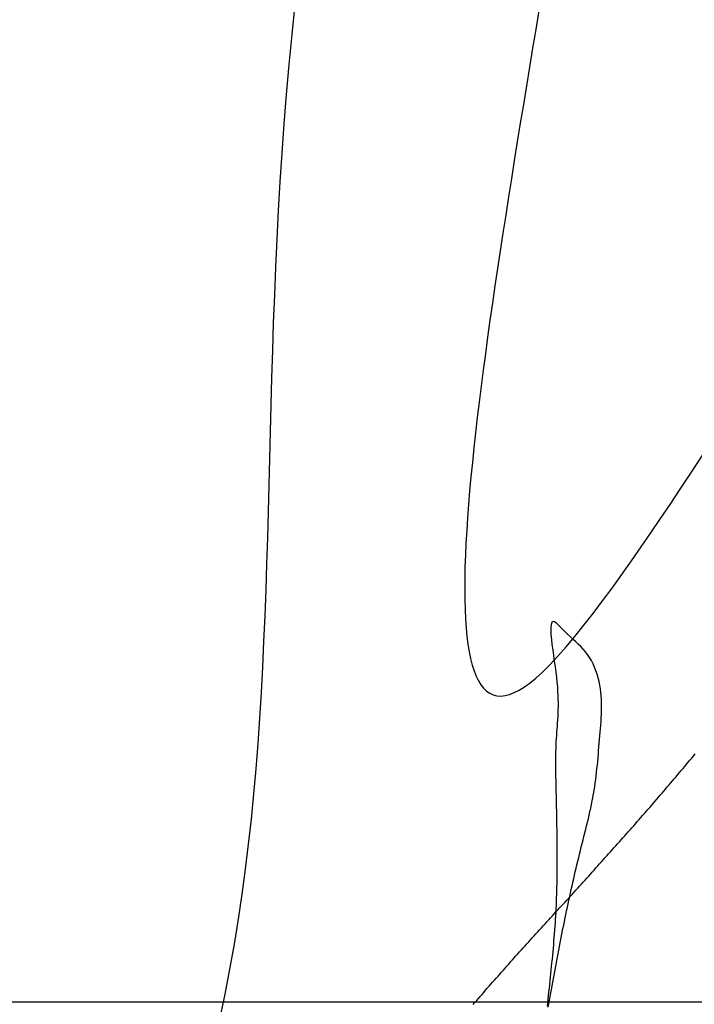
# Model space of a CAD drawing. Header units: millimetres. Extents: x 523431 to 527346, y -48565 to -47721.
# Tile 29 of 217: x 524186.85 to 524189.48, y -48544.76 to -48540.92. Entities that reach past the tile are written whole.
import ezdxf

# ---------------------------------------------------------------- set-up
doc = ezdxf.new("R2010")
doc.units = ezdxf.units.MM

# ---------------------------------------------------------------- blocks, each defined once
blk = doc.blocks.new('A$C0BD840A7')
at = {"color": 5, "start_tangent": (0.355599, 0.934638), "end_tangent": (0, -1)}
blk.add_spline([(4.6109, 9.5897), (3.9309, 10.3285), (3.4819, 9.5712), (2.3569, 2.7773), (1.0659, 1.7115), (-0.0007, 2.7212), (1.7395, 3.9553), (2.1043, 3.0016)], degree=3, dxfattribs=at)
at = {"color": 5, "start_tangent": (-0.346197, 0.938162)}
blk.add_spline([(4.2345, 8.3685), (4.2345, 5.7174), (5.168, 6.9938), (5.168, 5.9138), (5.168, 5.842), (5.1593, 5.842), (5.1712, 5.842)], degree=3, dxfattribs=at)

msp = doc.modelspace()

# ---------------------------------------------------------------- linework, layer by layer
at = {"color": 174}
for p, q in [((524188.922, -48543.2868), (524188.9218, -48543.3004)), ((524188.9234, -48543.2761), (524188.922, -48543.2868)), ((524188.9263, -48543.2689), (524188.9234, -48543.2761)), ((524188.9307, -48543.2656), (524188.9263, -48543.2689)), ((524188.9369, -48543.2666), (524188.9307, -48543.2656)), ((524188.945, -48543.2724), (524188.9369, -48543.2666)), ((524188.9549, -48543.2821), (524188.945, -48543.2724)), ((524188.9656, -48543.2935), (524188.9549, -48543.2821)), ((524188.9765, -48543.3045), (524188.9656, -48543.2935)), ((524188.9218, -48543.3004), (524188.9226, -48543.3165)), ((524188.9226, -48543.3165), (524188.9242, -48543.3348)), ((524188.9242, -48543.3348), (524188.9265, -48543.3546)), ((524188.9873, -48543.3149), (524188.9765, -48543.3045)), ((524188.9981, -48543.3249), (524188.9873, -48543.3149)), ((524189.0087, -48543.3345), (524188.9981, -48543.3249)), ((524189.019, -48543.3439), (524189.0087, -48543.3345)), ((524188.9265, -48543.3546), (524188.9293, -48543.3756)), ((524188.9293, -48543.3756), (524188.9324, -48543.3973)), ((524189.0291, -48543.3534), (524189.019, -48543.3439)), ((524189.0388, -48543.3629), (524189.0291, -48543.3534)), ((524189.0481, -48543.3728), (524189.0388, -48543.3629)), ((524189.0569, -48543.383), (524189.0481, -48543.3728)), ((524188.9324, -48543.3973), (524188.9356, -48543.4192)), ((524189.0652, -48543.3939), (524189.0569, -48543.383)), ((524189.0728, -48543.4054), (524189.0652, -48543.3939)), ((524189.0798, -48543.4175), (524189.0728, -48543.4054)), ((524188.9356, -48543.4192), (524188.9387, -48543.4409)), ((524188.9387, -48543.4409), (524188.9415, -48543.4619)), ((524189.0863, -48543.4301), (524189.0798, -48543.4175)), ((524189.0921, -48543.4431), (524189.0863, -48543.4301)), ((524189.0974, -48543.4566), (524189.0921, -48543.4431)), ((524188.9415, -48543.4619), (524188.9439, -48543.4819)), ((524188.9439, -48543.4819), (524188.9458, -48543.5009)), ((524189.1021, -48543.4703), (524189.0974, -48543.4566)), ((524189.1062, -48543.4842), (524189.1021, -48543.4703)), ((524189.1097, -48543.4983), (524189.1062, -48543.4842)), ((524188.9458, -48543.5009), (524188.9474, -48543.5188)), ((524188.9474, -48543.5188), (524188.9485, -48543.5358)), ((524189.1126, -48543.5124), (524189.1097, -48543.4983)), ((524189.115, -48543.5266), (524189.1126, -48543.5124)), ((524189.1169, -48543.5407), (524189.115, -48543.5266)), ((524188.9485, -48543.5358), (524188.9494, -48543.552)), ((524188.9494, -48543.552), (524188.9499, -48543.5674)), ((524188.9499, -48543.5674), (524188.9501, -48543.5821)), ((524189.1182, -48543.5549), (524189.1169, -48543.5407)), ((524189.1192, -48543.5691), (524189.1182, -48543.5549)), ((524188.9501, -48543.5962), (524188.9499, -48543.6097)), ((524188.9501, -48543.5821), (524188.9501, -48543.5962)), ((524189.1197, -48543.5832), (524189.1192, -48543.5691)), ((524189.1199, -48543.5974), (524189.1197, -48543.5832)), ((524189.1197, -48543.6115), (524189.1199, -48543.5974)), ((524188.9489, -48543.6355), (524188.9481, -48543.6479)), ((524188.9494, -48543.6228), (524188.9489, -48543.6355)), ((524188.9499, -48543.6097), (524188.9494, -48543.6228)), ((524189.1178, -48543.654), (524189.1186, -48543.6399)), ((524189.1186, -48543.6399), (524189.1193, -48543.6257)), ((524189.1193, -48543.6257), (524189.1197, -48543.6115)), ((524188.9465, -48543.6721), (524188.9455, -48543.6841)), ((524188.9473, -48543.6601), (524188.9465, -48543.6721)), ((524188.9481, -48543.6479), (524188.9473, -48543.6601)), ((524189.1144, -48543.6965), (524189.1156, -48543.6824)), ((524189.1156, -48543.6824), (524189.1168, -48543.6682)), ((524189.1168, -48543.6682), (524189.1178, -48543.654)), ((524188.9429, -48543.7202), (524188.9421, -48543.7325)), ((524188.9437, -48543.708), (524188.9429, -48543.7202)), ((524188.9446, -48543.696), (524188.9437, -48543.708)), ((524188.9455, -48543.6841), (524188.9446, -48543.696)), ((524189.1119, -48543.7249), (524189.1132, -48543.7107)), ((524189.1132, -48543.7107), (524189.1144, -48543.6965)), ((524188.941, -48543.7583), (524188.9406, -48543.7716)), ((524188.9415, -48543.7452), (524188.941, -48543.7583)), ((524188.9421, -48543.7325), (524188.9415, -48543.7452)), ((524189.1083, -48543.7673), (524189.1095, -48543.7532)), ((524189.1095, -48543.7532), (524189.1107, -48543.739)), ((524189.1107, -48543.739), (524189.1119, -48543.7249)), ((524188.9404, -48543.7853), (524188.9403, -48543.7992)), ((524188.9406, -48543.7716), (524188.9404, -48543.7853)), ((524189.1045, -48543.8097), (524189.1058, -48543.7956)), ((524189.1058, -48543.7956), (524189.1071, -48543.7815)), ((524189.1071, -48543.7815), (524189.1083, -48543.7673)), ((524189.4639, -48543.8049), (524189.4707, -48543.7968)), ((524189.4707, -48543.7968), (524189.4774, -48543.7888)), ((524189.4774, -48543.7888), (524189.4842, -48543.7807)), ((524188.9403, -48543.7992), (524188.9402, -48543.8133)), ((524188.9402, -48543.8133), (524188.9403, -48543.8276)), ((524188.9403, -48543.8276), (524188.9404, -48543.8421)), ((524189.1018, -48543.8379), (524189.1032, -48543.8238)), ((524189.1032, -48543.8238), (524189.1045, -48543.8097)), ((524189.4368, -48543.8371), (524189.4436, -48543.829)), ((524189.4436, -48543.829), (524189.4504, -48543.821)), ((524189.4504, -48543.821), (524189.4571, -48543.8129)), ((524189.4571, -48543.8129), (524189.4639, -48543.8049)), ((524188.9404, -48543.8421), (524188.9406, -48543.8567)), ((524188.9406, -48543.8567), (524188.9408, -48543.8713)), ((524188.9408, -48543.8713), (524188.941, -48543.886)), ((524189.0969, -48543.8801), (524189.0986, -48543.866)), ((524189.0986, -48543.866), (524189.1002, -48543.852)), ((524189.1002, -48543.852), (524189.1018, -48543.8379)), ((524189.4029, -48543.8772), (524189.4097, -48543.8692)), ((524189.4097, -48543.8692), (524189.4165, -48543.8612)), ((524189.4165, -48543.8612), (524189.4233, -48543.8531)), ((524189.4233, -48543.8531), (524189.4301, -48543.8451)), ((524189.4301, -48543.8451), (524189.4368, -48543.8371)), ((524188.941, -48543.886), (524188.9413, -48543.9008)), ((524188.9413, -48543.9008), (524188.9416, -48543.9155)), ((524189.0909, -48543.922), (524189.093, -48543.9081)), ((524189.093, -48543.9081), (524189.095, -48543.8941)), ((524189.095, -48543.8941), (524189.0969, -48543.8801)), ((524189.3688, -48543.9172), (524189.3756, -48543.9092)), ((524189.3756, -48543.9092), (524189.3825, -48543.9012)), ((524189.3825, -48543.9012), (524189.3893, -48543.8932)), ((524189.3893, -48543.8932), (524189.3961, -48543.8852)), ((524189.3961, -48543.8852), (524189.4029, -48543.8772)), ((524188.9416, -48543.9155), (524188.942, -48543.9301)), ((524188.942, -48543.9301), (524188.9423, -48543.9447)), ((524188.9423, -48543.9447), (524188.9426, -48543.9593)), ((524189.0834, -48543.9637), (524189.086, -48543.9499)), ((524189.086, -48543.9499), (524189.0886, -48543.936)), ((524189.0886, -48543.936), (524189.0909, -48543.922)), ((524189.3346, -48543.9571), (524189.3414, -48543.9491)), ((524189.3414, -48543.9491), (524189.3483, -48543.9412)), ((524189.3483, -48543.9412), (524189.3551, -48543.9332)), ((524189.3551, -48543.9332), (524189.362, -48543.9252)), ((524189.362, -48543.9252), (524189.3688, -48543.9172)), ((524188.9426, -48543.9593), (524188.9429, -48543.9738)), ((524188.9429, -48543.9738), (524188.9432, -48543.9882)), ((524188.9432, -48543.9882), (524188.9435, -48544.0026)), ((524189.0776, -48543.9914), (524189.0806, -48543.9776)), ((524189.0806, -48543.9776), (524189.0834, -48543.9637)), ((524189.3001, -48543.9968), (524189.307, -48543.9889)), ((524189.307, -48543.9889), (524189.3139, -48543.9809)), ((524189.3139, -48543.9809), (524189.3208, -48543.973)), ((524189.3208, -48543.973), (524189.3277, -48543.965)), ((524189.3277, -48543.965), (524189.3346, -48543.9571)), ((524188.9435, -48544.0026), (524188.9438, -48544.017)), ((524188.9438, -48544.017), (524188.9441, -48544.0313)), ((524189.0681, -48544.0328), (524189.0714, -48544.0191)), ((524189.0714, -48544.0191), (524189.0745, -48544.0053)), ((524189.0745, -48544.0053), (524189.0776, -48543.9914)), ((524189.2656, -48544.0364), (524189.2725, -48544.0285)), ((524189.2725, -48544.0285), (524189.2794, -48544.0206)), ((524189.2794, -48544.0206), (524189.2863, -48544.0127)), ((524189.2863, -48544.0127), (524189.2932, -48544.0047)), ((524189.2932, -48544.0047), (524189.3001, -48543.9968)), ((524188.9441, -48544.0313), (524188.9444, -48544.0456)), ((524188.9444, -48544.0456), (524188.9446, -48544.0599)), ((524188.9446, -48544.0599), (524188.9449, -48544.0741)), ((524189.0579, -48544.0741), (524189.0614, -48544.0604)), ((524189.0614, -48544.0604), (524189.0648, -48544.0466)), ((524189.0648, -48544.0466), (524189.0681, -48544.0328)), ((524189.2378, -48544.0679), (524189.2447, -48544.0601)), ((524189.2447, -48544.0601), (524189.2517, -48544.0522)), ((524189.2517, -48544.0522), (524189.2586, -48544.0443)), ((524189.2586, -48544.0443), (524189.2656, -48544.0364)), ((524188.9449, -48544.0741), (524188.9451, -48544.0883)), ((524188.9451, -48544.0883), (524188.9453, -48544.1025)), ((524188.9453, -48544.1025), (524188.9455, -48544.1167)), ((524189.0475, -48544.1154), (524189.051, -48544.1017)), ((524189.051, -48544.1017), (524189.0544, -48544.0879)), ((524189.0544, -48544.0879), (524189.0579, -48544.0741)), ((524189.2029, -48544.1073), (524189.2099, -48544.0994)), ((524189.2099, -48544.0994), (524189.2169, -48544.0916)), ((524189.2169, -48544.0916), (524189.2238, -48544.0837)), ((524189.2238, -48544.0837), (524189.2308, -48544.0758)), ((524189.2308, -48544.0758), (524189.2378, -48544.0679)), ((524188.9455, -48544.1167), (524188.9456, -48544.1308)), ((524188.9456, -48544.1308), (524188.9457, -48544.1449)), ((524189.0372, -48544.1567), (524189.0406, -48544.1429)), ((524189.0406, -48544.1429), (524189.044, -48544.1292)), ((524189.044, -48544.1292), (524189.0475, -48544.1154)), ((524189.1679, -48544.1465), (524189.1749, -48544.1387)), ((524189.1749, -48544.1387), (524189.1819, -48544.1309)), ((524189.1819, -48544.1309), (524189.1889, -48544.123)), ((524189.1889, -48544.123), (524189.1959, -48544.1152)), ((524189.1959, -48544.1152), (524189.2029, -48544.1073)), ((524188.9457, -48544.1449), (524188.9458, -48544.1589)), ((524188.9458, -48544.1589), (524188.9459, -48544.173)), ((524188.9459, -48544.173), (524188.9459, -48544.187)), ((524189.0305, -48544.1842), (524189.0338, -48544.1705)), ((524189.0338, -48544.1705), (524189.0372, -48544.1567)), ((524189.1328, -48544.1857), (524189.1399, -48544.1779)), ((524189.1399, -48544.1779), (524189.1469, -48544.17)), ((524189.1469, -48544.17), (524189.1539, -48544.1622)), ((524189.1539, -48544.1622), (524189.1609, -48544.1544)), ((524189.1609, -48544.1544), (524189.1679, -48544.1465)), ((524188.9459, -48544.2151), (524188.9458, -48544.229)), ((524188.9459, -48544.187), (524188.9459, -48544.2011)), ((524188.9459, -48544.2011), (524188.9459, -48544.2151)), ((524189.0206, -48544.2256), (524189.0239, -48544.2118)), ((524189.0239, -48544.2118), (524189.0271, -48544.198)), ((524189.0271, -48544.198), (524189.0305, -48544.1842)), ((524189.0976, -48544.2247), (524189.1047, -48544.2169)), ((524189.1047, -48544.2169), (524189.1117, -48544.2091)), ((524189.1117, -48544.2091), (524189.1188, -48544.2013)), ((524189.1188, -48544.2013), (524189.1258, -48544.1935)), ((524189.1258, -48544.1935), (524189.1328, -48544.1857)), ((524188.9455, -48544.257), (524188.9453, -48544.271)), ((524188.9457, -48544.243), (524188.9455, -48544.257)), ((524188.9458, -48544.229), (524188.9457, -48544.243)), ((524189.011, -48544.267), (524189.0142, -48544.2532)), ((524189.0142, -48544.2532), (524189.0174, -48544.2394)), ((524189.0174, -48544.2394), (524189.0206, -48544.2256)), ((524189.0624, -48544.2637), (524189.0694, -48544.2559)), ((524189.0694, -48544.2559), (524189.0765, -48544.2481)), ((524189.0765, -48544.2481), (524189.0835, -48544.2403)), ((524189.0835, -48544.2403), (524189.0906, -48544.2325)), ((524189.0906, -48544.2325), (524189.0976, -48544.2247)), ((524188.945, -48544.2849), (524188.9447, -48544.2989)), ((524188.9453, -48544.271), (524188.945, -48544.2849)), ((524189.0017, -48544.3085), (524189.0048, -48544.2946)), ((524189.0048, -48544.2946), (524189.0079, -48544.2808)), ((524189.0079, -48544.2808), (524189.011, -48544.267)), ((524189.027, -48544.3027), (524189.0341, -48544.2949)), ((524189.0341, -48544.2949), (524189.0412, -48544.2871)), ((524189.0412, -48544.2871), (524189.0482, -48544.2793)), ((524189.0482, -48544.2793), (524189.0553, -48544.2715)), ((524189.0553, -48544.2715), (524189.0624, -48544.2637)), ((524188.9439, -48544.3268), (524188.9434, -48544.3408)), ((524188.9443, -48544.3129), (524188.9439, -48544.3268)), ((524188.9447, -48544.2989), (524188.9443, -48544.3129)), ((524188.9916, -48544.3416), (524188.9987, -48544.3338)), ((524188.9956, -48544.3361), (524188.9986, -48544.3223)), ((524188.9986, -48544.3223), (524189.0017, -48544.3085)), ((524188.9987, -48544.3338), (524189.0058, -48544.326)), ((524189.0058, -48544.326), (524189.0129, -48544.3182)), ((524189.0129, -48544.3182), (524189.02, -48544.3104)), ((524189.02, -48544.3104), (524189.027, -48544.3027)), ((524188.9423, -48544.3687), (524188.9416, -48544.3827)), ((524188.9429, -48544.3548), (524188.9423, -48544.3687)), ((524188.9434, -48544.3408), (524188.9429, -48544.3548)), ((524188.9562, -48544.3804), (524188.9633, -48544.3726)), ((524188.9633, -48544.3726), (524188.9704, -48544.3649)), ((524188.9704, -48544.3649), (524188.9775, -48544.3571)), ((524188.9775, -48544.3571), (524188.9846, -48544.3493)), ((524188.9846, -48544.3493), (524188.9916, -48544.3416)), ((524188.9866, -48544.3776), (524188.9896, -48544.3638)), ((524188.9896, -48544.3638), (524188.9926, -48544.35)), ((524188.9926, -48544.35), (524188.9956, -48544.3361)), ((524188.9208, -48544.4193), (524188.9279, -48544.4115)), ((524188.9279, -48544.4115), (524188.9349, -48544.4037)), ((524188.9349, -48544.4037), (524188.942, -48544.396)), ((524188.9401, -48544.4107), (524188.9392, -48544.4247)), ((524188.9409, -48544.3967), (524188.9401, -48544.4107)), ((524188.9416, -48544.3827), (524188.9409, -48544.3967)), ((524188.942, -48544.396), (524188.9491, -48544.3882)), ((524188.9491, -48544.3882), (524188.9562, -48544.3804)), ((524188.9779, -48544.4192), (524188.9808, -48544.4053)), ((524188.9808, -48544.4053), (524188.9837, -48544.3915)), ((524188.9837, -48544.3915), (524188.9866, -48544.3776)), ((524188.8924, -48544.4503), (524188.8995, -48544.4426)), ((524188.8995, -48544.4426), (524188.9066, -48544.4348)), ((524188.9066, -48544.4348), (524188.9137, -48544.427)), ((524188.9137, -48544.427), (524188.9208, -48544.4193)), ((524188.9383, -48544.4388), (524188.9374, -48544.4528)), ((524188.9392, -48544.4247), (524188.9383, -48544.4388)), ((524188.9694, -48544.4608), (524188.9722, -48544.4469)), ((524188.9722, -48544.4469), (524188.975, -48544.4331)), ((524188.975, -48544.4331), (524188.9779, -48544.4192)), ((524188.857, -48544.4892), (524188.8641, -48544.4814)), ((524188.8641, -48544.4814), (524188.8712, -48544.4737)), ((524188.8712, -48544.4737), (524188.8782, -48544.4659)), ((524188.8782, -48544.4659), (524188.8853, -48544.4581)), ((524188.8853, -48544.4581), (524188.8924, -48544.4503)), ((524188.9353, -48544.4809), (524188.9342, -48544.4949)), ((524188.9363, -48544.4668), (524188.9353, -48544.4809)), ((524188.9374, -48544.4528), (524188.9363, -48544.4668)), ((524188.9611, -48544.5025), (524188.9638, -48544.4886)), ((524188.9638, -48544.4886), (524188.9666, -48544.4747)), ((524188.9666, -48544.4747), (524188.9694, -48544.4608)), ((524188.8216, -48544.5282), (524188.8287, -48544.5204)), ((524188.8287, -48544.5204), (524188.8358, -48544.5126)), ((524188.8358, -48544.5126), (524188.8428, -48544.5048)), ((524188.8428, -48544.5048), (524188.8499, -48544.497)), ((524188.8499, -48544.497), (524188.857, -48544.4892)), ((524188.9318, -48544.5231), (524188.9306, -48544.5372)), ((524188.933, -48544.509), (524188.9318, -48544.5231)), ((524188.9342, -48544.4949), (524188.933, -48544.509)), ((524188.9556, -48544.5302), (524188.9583, -48544.5163)), ((524188.9583, -48544.5163), (524188.9611, -48544.5025)), ((524188.7864, -48544.5672), (524188.7934, -48544.5594)), ((524188.7934, -48544.5594), (524188.8005, -48544.5515)), ((524188.8005, -48544.5515), (524188.8075, -48544.5438)), ((524188.8075, -48544.5438), (524188.8146, -48544.5359)), ((524188.8146, -48544.5359), (524188.8216, -48544.5282)), ((524188.9293, -48544.5512), (524188.928, -48544.5653)), ((524188.9306, -48544.5372), (524188.9293, -48544.5512)), ((524188.9476, -48544.572), (524188.9503, -48544.5581)), ((524188.9503, -48544.5581), (524188.9529, -48544.5441)), ((524188.9529, -48544.5441), (524188.9556, -48544.5302)), ((524188.7513, -48544.6063), (524188.7583, -48544.5985)), ((524188.7583, -48544.5985), (524188.7653, -48544.5906)), ((524188.7653, -48544.5906), (524188.7723, -48544.5828)), ((524188.7723, -48544.5828), (524188.7794, -48544.575)), ((524188.7794, -48544.575), (524188.7864, -48544.5672)), ((524188.9252, -48544.5935), (524188.9238, -48544.6077)), ((524188.9266, -48544.5794), (524188.9252, -48544.5935)), ((524188.928, -48544.5653), (524188.9266, -48544.5794)), ((524188.9397, -48544.6137), (524188.9423, -48544.5998)), ((524188.9423, -48544.5998), (524188.945, -48544.5859)), ((524188.945, -48544.5859), (524188.9476, -48544.572)), ((524188.7164, -48544.6456), (524188.7233, -48544.6377)), ((524188.7233, -48544.6377), (524188.7303, -48544.6299)), ((524188.7303, -48544.6299), (524188.7373, -48544.622)), ((524188.7373, -48544.622), (524188.7443, -48544.6141)), ((524188.7443, -48544.6141), (524188.7513, -48544.6063)), ((524188.921, -48544.6359), (524188.9195, -48544.65)), ((524188.9224, -48544.6218), (524188.921, -48544.6359)), ((524188.9238, -48544.6077), (524188.9224, -48544.6218)), ((524188.932, -48544.6555), (524188.9346, -48544.6416)), ((524188.9346, -48544.6416), (524188.9371, -48544.6276)), ((524188.9371, -48544.6276), (524188.9397, -48544.6137)), ((524188.6817, -48544.685), (524188.6886, -48544.6771)), ((524188.6886, -48544.6771), (524188.6955, -48544.6692)), ((524188.6955, -48544.6692), (524188.7025, -48544.6613)), ((524188.7025, -48544.6613), (524188.7094, -48544.6535)), ((524188.7094, -48544.6535), (524188.7164, -48544.6456)), ((524188.9165, -48544.6783), (524188.915, -48544.6924)), ((524188.918, -48544.6642), (524188.9165, -48544.6783)), ((524188.9195, -48544.65), (524188.918, -48544.6642)), ((524188.9269, -48544.6834), (524188.9294, -48544.6694)), ((524188.9294, -48544.6694), (524188.932, -48544.6555)), ((524188.6472, -48544.7247), (524188.6541, -48544.7168)), ((524188.6541, -48544.7168), (524188.661, -48544.7088)), ((524188.661, -48544.7088), (524188.6678, -48544.7009)), ((524188.6678, -48544.7009), (524188.6747, -48544.693)), ((524188.6747, -48544.693), (524188.6817, -48544.685)), ((524188.9135, -48544.7066), (524188.912, -48544.7207)), ((524188.915, -48544.6924), (524188.9135, -48544.7066)), ((524188.9192, -48544.7252), (524188.9218, -48544.7112)), ((524188.9218, -48544.7112), (524188.9243, -48544.6973)), ((524188.9243, -48544.6973), (524188.9269, -48544.6834)), ((524188.6198, -48544.7566), (524188.6267, -48544.7486)), ((524188.6267, -48544.7486), (524188.6335, -48544.7406)), ((524188.6335, -48544.7406), (524188.6403, -48544.7327)), ((524188.6403, -48544.7327), (524188.6472, -48544.7247)), ((524188.909, -48544.749), (524188.9075, -48544.7631)), ((524188.9105, -48544.7348), (524188.909, -48544.749)), ((524188.912, -48544.7207), (524188.9105, -48544.7348)), ((524188.9116, -48544.767), (524188.9142, -48544.753)), ((524188.9142, -48544.753), (524188.9167, -48544.7391)), ((524188.9167, -48544.7391), (524188.9192, -48544.7252))]:
    msp.add_line(p, q, dxfattribs=at)
msp.add_line((524142.2903, -48544.7462), (524207.2903, -48544.7462))

# ---------------------------------------------------------------- block references
msp.add_blockref('A$C0BD840A7', (524184.6533, -48549.1811))

doc.saveas('drawing.dxf')
